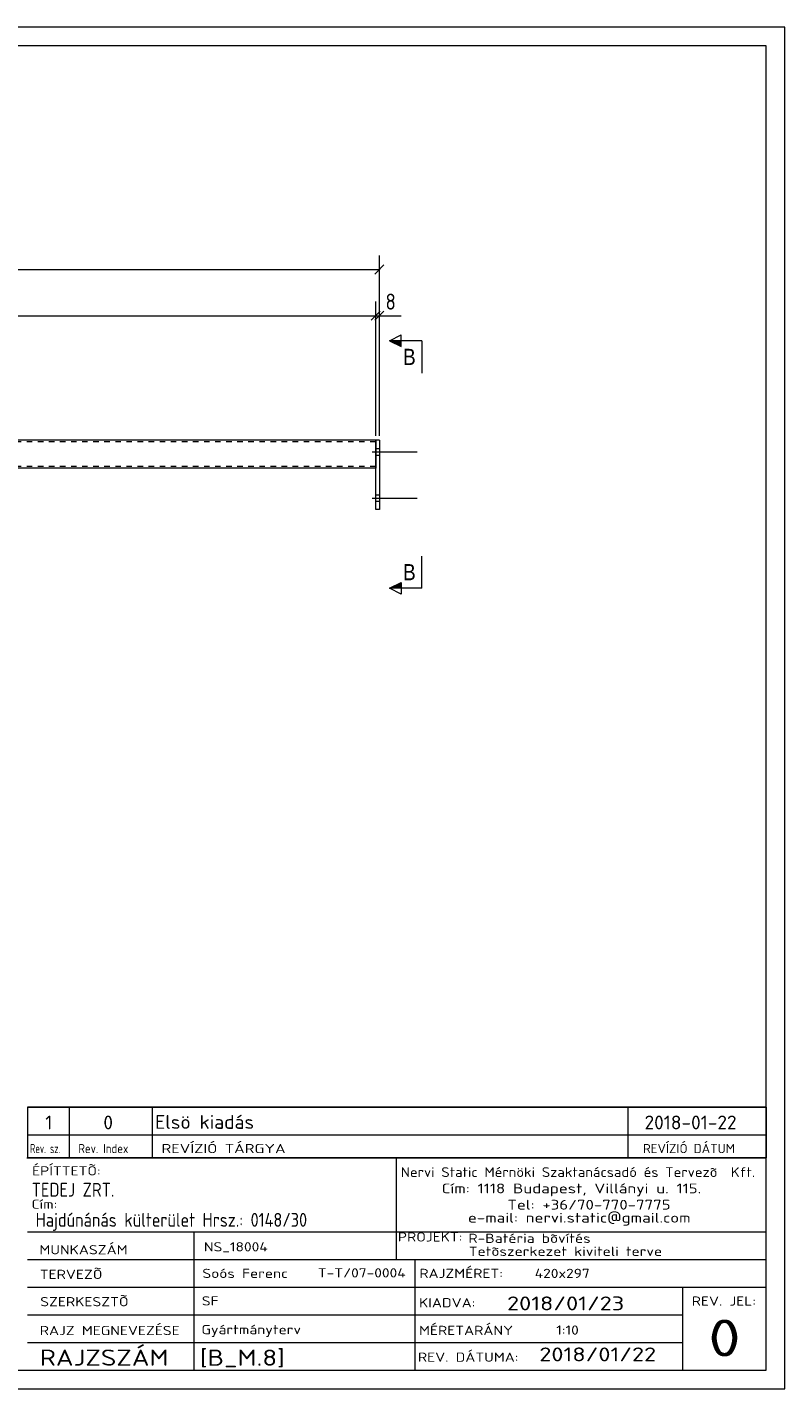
# Model space of a CAD drawing. Header units: millimetres. Extents: x 1 to 419, y 1 to 296.
# Tile 2 of 2: x 255 to 419, y 1 to 296. Entities that reach past the tile are written whole.
import ezdxf

# ---------------------------------------------------------------- set-up
doc = ezdxf.new("R2010")
doc.units = ezdxf.units.MM
doc.header["$LTSCALE"] = 0.6
doc.linetypes.add('XKITLINE00', pattern=[0])
doc.linetypes.add('XKITLINE02', pattern=[4, 2, -2])
for name, color, linetype, lineweight in [('Bolt', 7, 'Continuous', 0), ('DrawingSheet', 5, 'Continuous', 0), ('OtherObjectType', 1, 'Continuous', 0), ('Part', 2, 'Continuous', 0), ('Section', 6, 'Continuous', 0), ('Z-DIMENSIONS', 1, 'Continuous', 0)]:
    doc.layers.add(name, color=color, linetype=linetype, lineweight=lineweight)
doc.styles.add('ARIAL', font='ARIAL.TTF')
doc.styles.add('ISOCPEUR', font='ISOCPEUR.TTF')

msp = doc.modelspace()

# ---------------------------------------------------------------- hatches: boundary and pattern name
at = {"layer": 'Section'}
for points in [[(335.9, 226.82), (333.4, 228.07), (335.9, 228.07)], [(335.9, 174.43), (333.4, 174.43), (335.9, 175.68)]]:
    msp.add_hatch(color=6, dxfattribs=at).paths.add_polyline_path(points, flags=17)

# ---------------------------------------------------------------- linework, layer by layer
at = {"layer": 'Bolt', "color": 3, "linetype": 'XKITLINE00', "lineweight": 0}
for p, q in [((329.65, 204), (339.4, 204)), ((330.4, 204.7), (331.2, 204.7)), ((330.4, 203.3), (331.2, 203.3)), ((329.65, 194), (339.4, 194)), ((330.4, 194.7), (331.2, 194.7)), ((330.4, 193.3), (331.2, 193.3))]:
    msp.add_line(p, q, dxfattribs=at)
at = {"layer": 'DrawingSheet', "color": 2, "linetype": 'XKITLINE00', "lineweight": 0}
for p, q in [((419, 296), (1, 296)), ((419, 1), (419, 296)), ((1, 1), (419, 1))]:
    msp.add_line(p, q, dxfattribs=at)
at = {"layer": 'DrawingSheet', "color": 3, "linetype": 'XKITLINE00', "lineweight": 0}
for p, q in [((415, 292), (5, 292)), ((415, 5), (415, 292)), ((5, 5), (415, 5))]:
    msp.add_line(p, q, dxfattribs=at)
at = {"layer": 'OtherObjectType', "color": 7, "linetype": 'XKITLINE00', "lineweight": 0}
for p, q in [((255, 62.05), (415, 62.05)), ((255, 62.05), (255, 56.05)), ((264, 62.05), (264, 56.05)), ((282, 62.05), (282, 56.05)), ((385, 62.05), (385, 56.05)), ((415, 62.05), (415, 56.05)), ((255, 56.05), (255, 51.05)), ((255, 56.05), (415, 56.05)), ((264, 56.05), (264, 51.05)), ((282, 56.05), (282, 51.05)), ((385, 56.05), (385, 51.05)), ((415, 56.05), (415, 51.05)), ((254.84, 51.05), (415, 51.05)), ((415, 51.05), (255, 51.05)), ((334.84, 51), (334.84, 35)), ((414.98, 5), (415, 51.05)), ((254.98, 35), (414.98, 35)), ((290.98, 35), (290.98, 5)), ((334.84, 35), (334.84, 29)), ((254.98, 29), (338.84, 29)), ((338.84, 29), (338.84, 5)), ((338.84, 29), (414.84, 29)), ((254.98, 23), (414.98, 23)), ((396.84, 23), (396.84, 5)), ((254.98, 17), (396.84, 17)), ((254.98, 11), (396.98, 11)), ((254.98, 5), (414.98, 5))]:
    msp.add_line(p, q, dxfattribs=at)
at = {"layer": 'OtherObjectType', "color": 1, "linetype": 'XKITLINE00', "lineweight": 0}
for p, q in [((415, 62.05), (255, 62.05)), ((255, 56.05), (415, 56.05))]:
    msp.add_line(p, q, dxfattribs=at)
at = {"layer": 'Part', "color": 2, "linetype": 'XKITLINE00', "lineweight": 0}
for p, q in [((330.4, 206.5), (78, 206.5)), ((330.4, 206.5), (330.4, 200.5)), ((330.4, 191.5), (330.4, 206.5)), ((331.2, 206.5), (330.4, 206.5)), ((331.2, 206.5), (331.2, 191.5)), ((330.4, 200.5), (78, 200.5)), ((331.2, 191.5), (330.4, 191.5))]:
    msp.add_line(p, q, dxfattribs=at)
at = {"layer": 'Part', "color": 7, "linetype": 'XKITLINE02', "lineweight": 0}
for p, q in [((330.4, 206.2), (78, 206.2)), ((330.4, 200.8), (78, 200.8))]:
    msp.add_line(p, q, dxfattribs=at)
at = {"layer": 'Section', "color": 6, "linetype": 'XKITLINE00', "lineweight": 0}
for p, q in [((333.4, 228.07), (335.9, 229.32)), ((333.4, 228.07), (335.9, 226.82)), ((340.4, 228.07), (333.4, 228.07)), ((335.9, 226.82), (335.9, 229.32)), ((340.4, 228.07), (340.4, 221.07)), ((340.4, 174.43), (340.4, 181.43)), ((333.4, 174.43), (335.9, 175.68)), ((335.9, 173.18), (333.4, 174.43)), ((340.4, 174.43), (333.4, 174.43)), ((335.9, 175.68), (335.9, 173.18))]:
    msp.add_line(p, q, dxfattribs=at)
at = {"layer": 'Z-DIMENSIONS', "color": 7, "linetype": 'XKITLINE00', "lineweight": 0}
for p, q in [((331.2, 207.5), (331.2, 246.55)), ((77.2, 243.5), (331.2, 243.5)), ((332.19, 244.49), (330.21, 242.51)), ((330.4, 207.5), (330.4, 236.55)), ((330.4, 207.5), (330.4, 236.55)), ((331.2, 207.5), (331.2, 236.55)), ((78, 233.5), (330.4, 233.5)), ((331.39, 234.49), (329.41, 232.51)), ((331.39, 234.49), (329.41, 232.51)), ((332.19, 234.49), (330.21, 232.51)), ((330.4, 233.5), (331.2, 233.5)), ((331.2, 233.5), (335.93, 233.5)), ((331.2, 233.5), (335.93, 233.5))]:
    msp.add_line(p, q, dxfattribs=at)
at = {"layer": 'Z-DIMENSIONS', "color": 3}
for p in [(331.2, 243.5), (330.4, 233.5), (330.4, 233.5), (331.2, 233.5)]:
    msp.add_point(p, dxfattribs=at)

# ---------------------------------------------------------------- texts
at = {"layer": 'OtherObjectType', "color": 7, "style": 'ISOCPEUR'}
for s, height, width, p in [('1', 3, 1.017001, (258.82, 57.2)), ('0', 3, 1.017001, (271.4, 57.2)), ('Elsö kiadás', 3, 1.017001, (282.63, 57.31)), ('2018-01-22', 3, 1.017001, (388.62, 57.2)), ('Rev. sz.', 2, 0.68, (255.54, 52.05)), ('Rev. Index', 2, 0.85, (266, 52.05)), ('REVÍZIÓ TÁRGYA', 2, 1.275, (284, 52.05)), ('REVÍZIÓ DÁTUM', 2, 1.02, (388.28, 52.05)), ('ÉPÍTTETÕ:', 2, 1.211571, (255.96, 47.22)), ('Nervi Static Mérnöki\xa0Szaktanácsadó\xa0és\xa0Tervezõ  Kft.', 2.1176, 1.08375, (335.84, 46.88)), ('TEDEJ ZRT.', 3, 0.85, (255.87, 42.62)), ('Cím:\xa01118 Budapest, Villányi u. 115.', 2.1176, 1.250101, (344.68, 43.35)), ('Cím:', 2, 1.211571, (255.84, 40)), ('Tel:\xa0+36/70-770-7775', 2.1176, 1.250101, (358.91, 39.82)), ('Hajdúnánás külterület Hrsz.: 0148/30', 3, 0.85, (256.73, 36.1)), ('e-mail:\xa0nervi.static@gmail.com', 2.1176, 1.250101, (350.38, 37)), ('MUNKASZÁM', 2, 1.211571, (257.55, 30.12)), ('NS_18004', 2, 1.211571, (293.17, 30.76)), ('PROJEKT:', 2, 1.211571, (335.18, 32.9)), ('R-Batéria bõvítés', 2, 1.211571, (350.47, 32.6)), ('Tetõszerkezet kiviteli terve', 2, 1.211571, (350.54, 29.78)), ('TERVEZÕ', 2, 1.211571, (257.63, 24.79)), ('Soós Ferenc', 2, 1.211571, (292.84, 25)), ('T-T/07-0004', 2, 1.211571, (317.86, 25.11)), ('RAJZMÉRET:', 2, 1.211571, (339.84, 25)), ('420x297', 2, 1.211571, (364.84, 25)), ('SZERKESZTÕ', 2, 1.211571, (257.72, 18.87)), ('SF', 2, 1.211571, (292.72, 19.04)), ('2018/01/23', 3, 1.275, (358.84, 18)), ('REV. JEL:', 2, 1.211571, (398.84, 19)), ('KIADVA:', 2, 1.211571, (339.78, 18.64)), ('RAJZ MEGNEVEZÉSE', 2, 1.211571, (257.62, 12.62)), ('Gyártmányterv', 2, 1.211571, (292.65, 12.82)), ('MÉRETARÁNY', 2, 1.211571, (339.78, 12.65)), ('1:10', 2, 1.211571, (369.51, 12.72)), ('0', 8, 1.275, (402.45, 8)), ('RAJZSZÁM', 3.5, 1.211571, (257.62, 6)), ('[B_M.8]', 3.5, 1.211571, (292.3, 5.99)), ('REV. DÁTUMA:', 2, 1.211571, (339.53, 6.85)), ('2018/01/22', 3, 1.275, (365.83, 6.95))]:
    msp.add_text(s, height=height, dxfattribs=dict(at, width=width)).set_placement(p)
at = {"layer": 'Section', "color": 6, "style": 'ARIAL', "width": 0.85}
for p in [(336.29, 222.82), (336.29, 176.18)]:
    msp.add_text('B', height=3.5, dxfattribs=at).set_placement(p)
at = {"layer": 'Z-DIMENSIONS', "color": 3, "style": 'ISOCPEUR', "width": 0.85}
msp.add_text('8', height=3.5, dxfattribs=at).set_placement((332.51, 234.8))

doc.saveas('drawing.dxf')
